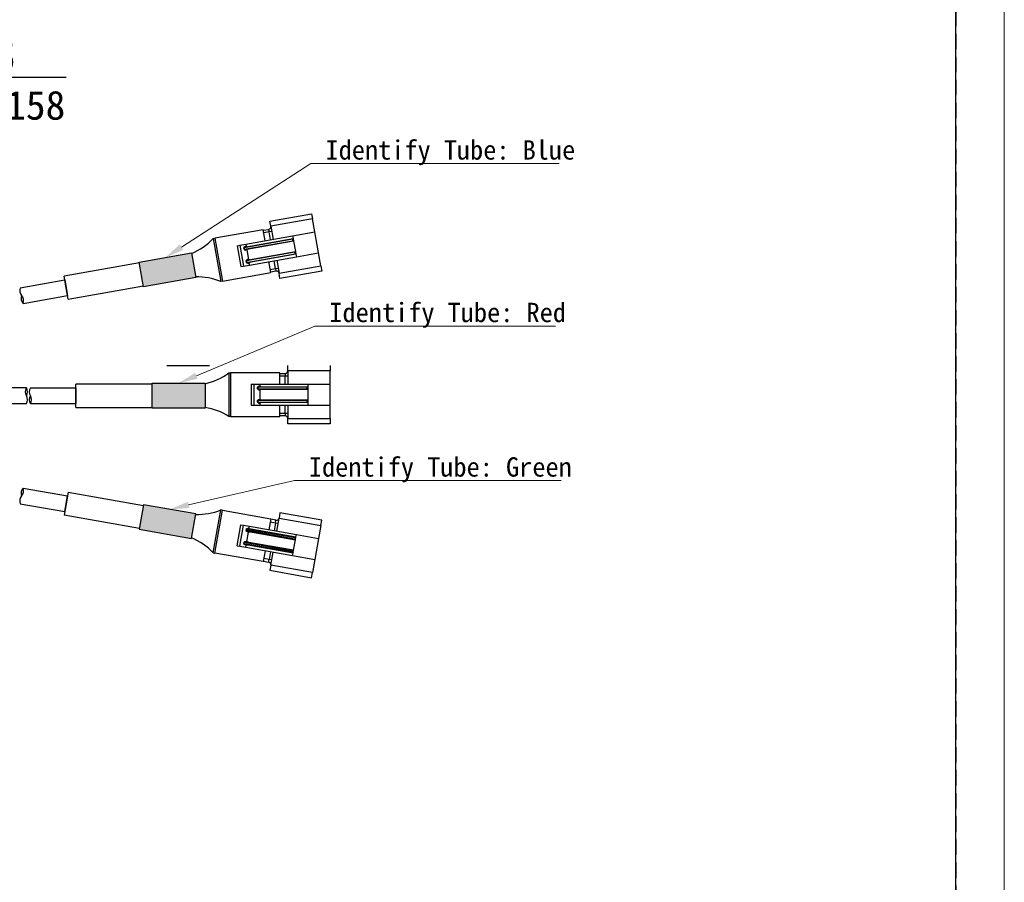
# Model space of a CAD drawing. Header units: millimetres. Extents: x -201 to 202, y 143 to 428.
# Tile 4 of 9: x 100 to 202, y 249 to 338. Entities that reach past the tile are written whole.
import ezdxf
from ezdxf import colors
from ezdxf.entities.mleader import LeaderData, LeaderLine
from ezdxf.math import Vec2, Vec3

# ---------------------------------------------------------------- set-up
doc = ezdxf.new("R2010")
doc.units = ezdxf.units.MM
doc.header["$LTSCALE"] = 0.25
doc.linetypes.add('HIDDEN', pattern=[9.525, 6.35, -3.175])
for name, color, linetype in [('CABLE 3P', 7, 'Continuous'), ('FORM', 7, 'Continuous'), ('Shrink Tube B', 5, 'Continuous'), ('Shrink Tube G', 3, 'Continuous'), ('Shrink Tube R', 1, 'Continuous')]:
    doc.layers.add(name, color=color, linetype=linetype)
doc.layers.add('DIMENSION', color=6, linetype='Continuous', lineweight=9)
doc.layers.add('EMPTY LINE', color=252, linetype='Continuous', lineweight=0, plot=False)
doc.styles.add('VS Standard', font='msgothic.ttc', dxfattribs={"height": 3})

msp = doc.modelspace()

# ---------------------------------------------------------------- hatches: boundary and pattern name
at = {"layer": 'Shrink Tube B'}
msp.add_hatch(color=256, dxfattribs=at).paths.add_polyline_path([(117.3773, 314.3578), (111.9729, 313.4048), (112.4208, 310.8647), (117.8252, 311.8177)])
at = {"layer": 'Shrink Tube G'}
msp.add_hatch(color=256, dxfattribs=at).paths.add_polyline_path([(117.3773, 284.8142), (111.9729, 285.7671), (112.4208, 288.3072), (117.8252, 287.3543)])
at = {"layer": 'Shrink Tube R'}
msp.add_hatch(color=256, dxfattribs=at).paths.add_polyline_path([(118.783, 300.8756), (113.2952, 300.8756), (113.2952, 298.2963), (118.783, 298.2963)])

# ---------------------------------------------------------------- linework, layer by layer
at = {"layer": 'CABLE 3P'}
for p, q in [((125.4889, 317.6548), (129.8124, 318.4172)), ((129.8124, 318.4172), (129.9077, 317.8767)), ((125.5842, 317.1144), (125.4889, 317.6548)), ((129.9077, 317.8767), (125.5842, 317.1144)), ((125.5842, 317.1144), (125.8225, 315.7633)), ((130.146, 316.5256), (129.9077, 317.8767)), ((124.8117, 316.7553), (119.7922, 315.8702)), ((122.9851, 315.263), (127.8491, 316.1206)), ((125.0118, 315.6203), (124.8117, 316.7553)), ((124.8212, 316.7012), (125.3616, 316.7965)), ((125.4093, 316.5263), (124.8689, 316.431)), ((125.3616, 316.7965), (125.4093, 316.5263)), ((125.6795, 316.5739), (125.4093, 316.5263)), ((125.5522, 315.7156), (125.4093, 316.5263)), ((127.8491, 316.1206), (130.146, 316.5256)), ((127.8491, 316.1206), (127.8968, 315.8504)), ((130.5271, 314.3639), (130.146, 316.5256)), ((119.6235, 315.8404), (119.7922, 315.8702)), ((119.6235, 315.8404), (120.4049, 311.4088)), ((119.7922, 315.8702), (120.5736, 311.4386)), ((122.1008, 315.107), (122.371, 315.1547)), ((122.1008, 315.107), (122.482, 312.9453)), ((122.371, 315.1547), (122.9851, 315.263)), ((122.371, 315.1547), (122.7522, 312.9929)), ((122.7958, 314.8952), (122.8183, 314.8992)), ((122.8244, 314.7331), (122.7958, 314.8952)), ((127.8522, 315.7868), (122.8183, 314.8992)), ((122.8183, 314.8992), (123.0446, 314.9948)), ((122.8183, 314.8992), (122.8469, 314.7371)), ((122.8469, 314.7371), (127.8808, 315.6247)), ((122.9851, 315.263), (123.0233, 315.0468)), ((123.0125, 315.0449), (123.0233, 315.0468)), ((123.0233, 315.0468), (123.1625, 315.0156)), ((123.0446, 314.9948), (127.8968, 315.8504)), ((127.9444, 315.5802), (123.0922, 314.7246)), ((127.8522, 315.7868), (127.8968, 315.8504)), ((127.8808, 315.6247), (127.8522, 315.7868)), ((127.8808, 315.6247), (127.9444, 315.5802)), ((127.8968, 315.8504), (127.9444, 315.5802)), ((127.9444, 315.5802), (128.135, 314.4993)), ((122.8244, 314.7331), (122.8469, 314.7371)), ((123.0922, 314.7246), (122.8469, 314.7371)), ((128.0905, 314.4357), (123.0565, 313.5481)), ((123.09, 314.6685), (123.0792, 314.6666)), ((123.0851, 313.386), (128.1191, 314.2736)), ((123.2101, 314.7454), (123.09, 314.6685)), ((123.09, 314.6685), (123.2615, 313.6957)), ((123.2828, 313.6437), (128.135, 314.4993)), ((128.1826, 314.2291), (123.3305, 313.3735)), ((123.3663, 313.1012), (128.2303, 313.9589)), ((128.0905, 314.4357), (128.135, 314.4993)), ((128.1191, 314.2736), (128.0905, 314.4357)), ((128.1191, 314.2736), (128.1826, 314.2291)), ((128.135, 314.4993), (128.1826, 314.2291)), ((128.1826, 314.2291), (128.2303, 313.9589)), ((128.2303, 313.9589), (130.5271, 314.3639)), ((130.7654, 313.0128), (130.5271, 314.3639)), ((111.9872, 313.3237), (104.2049, 311.9515)), ((122.482, 312.9453), (122.7522, 312.9929)), ((122.7522, 312.9929), (123.3663, 313.1012)), ((123.034, 313.5441), (123.0565, 313.5481)), ((123.0626, 313.382), (123.034, 313.5441)), ((123.0565, 313.5481), (123.2828, 313.6437)), ((123.0565, 313.5481), (123.0851, 313.386)), ((123.0626, 313.382), (123.0851, 313.386)), ((123.3305, 313.3735), (123.0851, 313.386)), ((123.2508, 313.6938), (123.2615, 313.6957)), ((123.2615, 313.6957), (123.4007, 313.6645)), ((123.3282, 313.3174), (123.3175, 313.3155)), ((123.4484, 313.3943), (123.3282, 313.3174)), ((123.3282, 313.3174), (123.3663, 313.1012)), ((125.5931, 312.3237), (125.393, 313.4586)), ((126.0764, 312.7432), (125.9334, 313.5539)), ((126.2036, 313.6015), (126.4419, 312.2504)), ((126.4419, 312.2504), (130.7654, 313.0128)), ((130.7654, 313.0128), (130.8607, 312.4723)), ((104.4145, 310.7625), (104.2049, 311.9515)), ((120.5736, 311.4386), (125.5931, 312.3237)), ((125.5359, 312.6479), (126.0764, 312.7432)), ((126.124, 312.473), (125.5836, 312.3777)), ((126.0764, 312.7432), (126.3466, 312.7909)), ((126.0764, 312.7432), (126.124, 312.473)), ((126.5372, 311.71), (126.4419, 312.2504)), ((130.8607, 312.4723), (126.5372, 311.71)), ((99.6591, 310.7599), (104.2716, 311.5732)), ((104.2716, 311.5732), (104.5574, 309.9519)), ((104.6242, 309.5736), (112.4065, 310.9458)), ((120.5736, 311.4386), (120.4049, 311.4088)), ((99.945, 309.1386), (104.5574, 309.9519)), ((104.6242, 309.5736), (104.4145, 310.7625)), ((114.8398, 302.714), (119.2301, 302.714)), ((127.3439, 302.1652), (127.3439, 302.714)), ((131.7341, 302.714), (131.7341, 302.1652)), ((121.2524, 301.9457), (121.4238, 301.9457)), ((121.2524, 301.9457), (121.2524, 297.4457)), ((126.5207, 301.9457), (121.4238, 301.9457)), ((121.4238, 301.9457), (121.4238, 297.4457)), ((126.5207, 300.7933), (126.5207, 301.9457)), ((126.5207, 301.8908), (127.0695, 301.8908)), ((127.0695, 301.8908), (127.0695, 301.6164)), ((127.3439, 302.1652), (127.3439, 300.7933)), ((131.7341, 302.1652), (127.3439, 302.1652)), ((131.7341, 300.7933), (131.7341, 302.1652)), ((105.3928, 299.586), (105.3928, 300.7933)), ((113.2952, 300.7933), (105.3928, 300.7933)), ((123.5648, 300.7933), (123.8392, 300.7933)), ((123.5648, 300.7933), (123.5648, 298.5982)), ((123.8392, 300.7933), (124.4628, 300.7933)), ((123.8392, 300.7933), (123.8392, 298.5982)), ((124.4628, 300.7933), (129.4018, 300.7933)), ((124.4628, 300.7933), (124.4628, 300.5738)), ((127.0695, 301.6164), (126.5207, 301.6164)), ((127.3439, 301.6164), (127.0695, 301.6164)), ((127.0695, 300.7933), (127.0695, 301.6164)), ((129.4018, 300.7933), (131.7341, 300.7933)), ((129.4018, 300.7933), (129.4018, 300.5189)), ((131.7341, 298.5982), (131.7341, 300.7933)), ((100.2949, 300.4091), (77.8942, 300.4091)), ((100.7092, 300.4091), (105.3928, 300.4091)), ((105.3928, 300.4091), (105.3928, 298.7628)), ((124.2124, 300.464), (124.2353, 300.464)), ((124.2124, 300.2994), (124.2124, 300.464)), ((124.2124, 300.2994), (124.2353, 300.2994)), ((124.2353, 300.464), (124.4748, 300.5189)), ((129.3469, 300.464), (124.2353, 300.464)), ((124.2353, 300.464), (124.2353, 300.2994)), ((124.2353, 300.2994), (129.3469, 300.2994)), ((124.4748, 300.2445), (124.2353, 300.2994)), ((124.4519, 300.5738), (124.4628, 300.5738)), ((124.4628, 300.1896), (124.4519, 300.1896)), ((124.4628, 300.5738), (124.5945, 300.5189)), ((124.5945, 300.2445), (124.4628, 300.1896)), ((124.4628, 300.1896), (124.4628, 299.2018)), ((124.4748, 300.5189), (129.4018, 300.5189)), ((129.4018, 300.2445), (124.4748, 300.2445)), ((129.3469, 300.464), (129.4018, 300.5189)), ((129.3469, 300.2994), (129.3469, 300.464)), ((129.3469, 300.2994), (129.4018, 300.2445)), ((129.4018, 300.5189), (129.4018, 300.2445)), ((129.4018, 300.2445), (129.4018, 299.1469)), ((77.8942, 298.7628), (100.2949, 298.7628)), ((100.7092, 298.7628), (105.3928, 298.7628)), ((105.3928, 298.3787), (105.3928, 299.586)), ((123.5648, 298.5982), (123.8392, 298.5982)), ((123.8392, 298.5982), (124.4628, 298.5982)), ((124.2124, 299.0921), (124.2353, 299.0921)), ((124.2124, 298.9274), (124.2124, 299.0921)), ((124.2124, 298.9274), (124.2353, 298.9274)), ((124.2353, 299.0921), (124.4748, 299.1469)), ((129.3469, 299.0921), (124.2353, 299.0921)), ((124.2353, 299.0921), (124.2353, 298.9274)), ((124.2353, 298.9274), (129.3469, 298.9274)), ((124.4748, 298.8726), (124.2353, 298.9274)), ((124.4519, 299.2018), (124.4628, 299.2018)), ((124.4628, 298.8177), (124.4519, 298.8177)), ((124.4628, 299.2018), (124.5945, 299.1469)), ((124.5945, 298.8726), (124.4628, 298.8177)), ((124.4628, 298.8177), (124.4628, 298.5982)), ((124.4628, 298.5982), (129.4018, 298.5982)), ((124.4748, 299.1469), (129.4018, 299.1469)), ((129.4018, 298.8726), (124.4748, 298.8726)), ((126.5207, 297.4457), (126.5207, 298.5982)), ((127.0695, 297.775), (127.0695, 298.5982)), ((127.3439, 298.5982), (127.3439, 297.2262)), ((129.3469, 299.0921), (129.4018, 299.1469)), ((129.3469, 298.9274), (129.3469, 299.0921)), ((129.3469, 298.9274), (129.4018, 298.8726)), ((129.4018, 299.1469), (129.4018, 298.8726)), ((129.4018, 298.8726), (129.4018, 298.5982)), ((129.4018, 298.5982), (131.7341, 298.5982)), ((131.7341, 297.2262), (131.7341, 298.5982)), ((105.3928, 298.3787), (113.2952, 298.3787)), ((126.5207, 297.775), (127.0695, 297.775)), ((127.0695, 297.775), (127.0695, 297.5006)), ((127.0695, 297.775), (127.3439, 297.775)), ((121.4238, 297.4457), (121.2524, 297.4457)), ((121.4238, 297.4457), (126.5207, 297.4457)), ((127.0695, 297.5006), (126.5207, 297.5006)), ((127.3439, 296.6775), (127.3439, 297.2262)), ((127.3439, 297.2262), (131.7341, 297.2262)), ((131.7341, 296.6775), (127.3439, 296.6775)), ((131.7341, 297.2262), (131.7341, 296.6775)), ((99.945, 290.0334), (104.5574, 289.2201)), ((104.6242, 289.5984), (104.4145, 288.4094)), ((104.6242, 289.5984), (112.4065, 288.2261)), ((99.6591, 288.412), (104.2716, 287.5987)), ((104.4145, 288.4094), (104.2049, 287.2204)), ((104.2716, 287.5987), (104.5574, 289.2201)), ((119.6235, 283.3315), (120.4049, 287.7631)), ((119.7922, 283.3017), (120.5736, 287.7334)), ((120.5736, 287.7334), (120.4049, 287.7631)), ((120.5736, 287.7334), (125.5931, 286.8483)), ((126.5372, 287.462), (126.4419, 286.9215)), ((130.8607, 286.6996), (126.5372, 287.462)), ((111.9872, 285.8482), (104.2049, 287.2204)), ((125.5931, 286.8483), (125.393, 285.7134)), ((125.5359, 286.524), (126.0764, 286.4287)), ((126.124, 286.699), (125.5836, 286.7942)), ((126.0764, 286.4287), (125.9334, 285.6181)), ((126.0764, 286.4287), (126.124, 286.699)), ((126.0764, 286.4287), (126.3466, 286.3811)), ((126.2036, 285.5704), (126.4419, 286.9215)), ((126.4419, 286.9215), (130.7654, 286.1592)), ((130.7654, 286.1592), (130.8607, 286.6996)), ((122.1008, 284.0649), (122.482, 286.2267)), ((122.371, 284.0172), (122.7522, 286.179)), ((122.482, 286.2267), (122.7522, 286.179)), ((122.7522, 286.179), (123.3663, 286.0707)), ((123.0626, 285.7899), (123.034, 285.6278)), ((123.034, 285.6278), (123.0565, 285.6238)), ((123.0565, 285.6238), (123.0851, 285.786)), ((128.0905, 284.7362), (123.0565, 285.6238)), ((123.0565, 285.6238), (123.2828, 285.5282)), ((123.0626, 285.7899), (123.0851, 285.786)), ((123.3305, 285.7984), (123.0851, 285.786)), ((123.0851, 285.786), (128.1191, 284.8983)), ((123.09, 284.5034), (123.2615, 285.4762)), ((123.2508, 285.4781), (123.2615, 285.4762)), ((123.2615, 285.4762), (123.4007, 285.5074)), ((123.2828, 285.5282), (128.135, 284.6726)), ((123.3282, 285.8545), (123.3175, 285.8564)), ((123.3282, 285.8545), (123.3663, 286.0707)), ((123.4484, 285.7776), (123.3282, 285.8545)), ((128.1826, 284.9429), (123.3305, 285.7984)), ((123.3663, 286.0707), (128.2303, 285.2131)), ((130.7654, 286.1592), (130.5271, 284.8081)), ((122.8244, 284.4388), (122.7958, 284.2767)), ((122.8183, 284.2727), (122.8469, 284.4349)), ((122.8244, 284.4388), (122.8469, 284.4349)), ((123.0922, 284.4473), (122.8469, 284.4349)), ((122.8469, 284.4349), (127.8808, 283.5472)), ((123.09, 284.5034), (123.0792, 284.5053)), ((123.2101, 284.4265), (123.09, 284.5034)), ((127.9444, 283.5917), (123.0922, 284.4473)), ((127.9444, 283.5917), (128.135, 284.6726)), ((128.1191, 284.8983), (128.0905, 284.7362)), ((128.0905, 284.7362), (128.135, 284.6726)), ((128.1191, 284.8983), (128.1826, 284.9429)), ((128.135, 284.6726), (128.1826, 284.9429)), ((128.1826, 284.9429), (128.2303, 285.2131)), ((128.2303, 285.2131), (130.5271, 284.8081)), ((130.5271, 284.8081), (130.146, 282.6463)), ((119.6235, 283.3315), (119.7922, 283.3017)), ((124.8117, 282.4167), (119.7922, 283.3017)), ((122.1008, 284.0649), (122.371, 284.0172)), ((122.371, 284.0172), (122.9851, 283.909)), ((122.7958, 284.2767), (122.8183, 284.2727)), ((127.8522, 283.3851), (122.8183, 284.2727)), ((122.8183, 284.2727), (123.0446, 284.1771)), ((122.9851, 283.909), (123.0233, 284.1251)), ((122.9851, 283.909), (127.8491, 283.0513)), ((123.0125, 284.127), (123.0233, 284.1251)), ((123.0233, 284.1251), (123.1625, 284.1563)), ((123.0446, 284.1771), (127.8968, 283.3215)), ((125.0118, 283.5516), (124.8117, 282.4167)), ((125.5522, 283.4563), (125.4093, 282.6457)), ((125.5842, 282.0576), (125.8225, 283.4087)), ((127.8491, 283.0513), (127.8968, 283.3215)), ((127.8808, 283.5472), (127.8522, 283.3851)), ((127.8522, 283.3851), (127.8968, 283.3215)), ((127.8808, 283.5472), (127.9444, 283.5917)), ((127.8968, 283.3215), (127.9444, 283.5917)), ((124.8212, 282.4707), (125.3616, 282.3754)), ((125.4093, 282.6457), (124.8689, 282.7409)), ((125.3616, 282.3754), (125.4093, 282.6457)), ((125.6795, 282.598), (125.4093, 282.6457)), ((127.8491, 283.0513), (130.146, 282.6463)), ((130.146, 282.6463), (129.9077, 281.2952)), ((125.5842, 282.0576), (125.4889, 281.5171)), ((125.4889, 281.5171), (129.8124, 280.7548)), ((129.9077, 281.2952), (125.5842, 282.0576)), ((129.8124, 280.7548), (129.9077, 281.2952))]:
    msp.add_line(p, q, dxfattribs=at)
at = {"layer": 'CABLE 3P', "flags": 128}
for points in [[(123.0125, 315.0449), (123.0148, 315.0344), (123.0179, 315.0245), (123.0216, 315.0156), (123.0259, 315.0079), (123.0305, 315.0017), (123.0352, 314.9974), (123.04, 314.9951), (123.0446, 314.9948)], [(123.0792, 314.6666), (123.0778, 314.6772), (123.0773, 314.6876), (123.0777, 314.6973), (123.0791, 314.706), (123.0813, 314.7133), (123.0843, 314.719), (123.088, 314.7228), (123.0922, 314.7246)], [(123.2508, 313.6938), (123.2531, 313.6834), (123.2561, 313.6734), (123.2599, 313.6645), (123.2641, 313.6568), (123.2687, 313.6506), (123.2735, 313.6463), (123.2782, 313.644), (123.2828, 313.6437)], [(123.3175, 313.3155), (123.3161, 313.3261), (123.3155, 313.3365), (123.316, 313.3462), (123.3173, 313.3549), (123.3196, 313.3622), (123.3226, 313.3679), (123.3263, 313.3717), (123.3305, 313.3735)], [(124.4519, 300.5738), (124.4523, 300.5631), (124.4536, 300.5528), (124.4558, 300.5433), (124.4586, 300.535), (124.4621, 300.5281), (124.466, 300.5231), (124.4703, 300.5199), (124.4748, 300.5189)], [(124.4519, 300.1896), (124.4523, 300.2003), (124.4536, 300.2106), (124.4558, 300.2201), (124.4586, 300.2284), (124.4621, 300.2353), (124.466, 300.2403), (124.4703, 300.2435), (124.4748, 300.2445)], [(124.4519, 299.2018), (124.4523, 299.1911), (124.4536, 299.1808), (124.4558, 299.1713), (124.4586, 299.163), (124.4621, 299.1562), (124.466, 299.1511), (124.4703, 299.148), (124.4748, 299.1469)], [(124.4519, 298.8177), (124.4523, 298.8284), (124.4536, 298.8387), (124.4558, 298.8482), (124.4586, 298.8565), (124.4621, 298.8633), (124.466, 298.8684), (124.4703, 298.8715), (124.4748, 298.8726)], [(123.2508, 285.4781), (123.2531, 285.4886), (123.2561, 285.4985), (123.2599, 285.5075), (123.2641, 285.5152), (123.2687, 285.5213), (123.2735, 285.5256), (123.2782, 285.5279), (123.2828, 285.5282)], [(123.3175, 285.8564), (123.3161, 285.8458), (123.3155, 285.8354), (123.316, 285.8257), (123.3173, 285.8171), (123.3196, 285.8097), (123.3226, 285.8041), (123.3263, 285.8002), (123.3305, 285.7984)], [(123.0792, 284.5053), (123.0778, 284.4947), (123.0773, 284.4844), (123.0777, 284.4746), (123.0791, 284.466), (123.0813, 284.4586), (123.0843, 284.453), (123.088, 284.4491), (123.0922, 284.4473)], [(123.0125, 284.127), (123.0148, 284.1375), (123.0179, 284.1474), (123.0216, 284.1564), (123.0259, 284.1641), (123.0305, 284.1702), (123.0352, 284.1745), (123.04, 284.1768), (123.0446, 284.1771)]]:
    msp.add_lwpolyline(points, dxfattribs=at)
at = {"layer": 'CABLE 3P'}
for centre, radius, start, end in [((125.314, 317.0667), 0.2744, 280, 10), ((114.856, 320.3833), 6.5853, 292.601547, 316.382256), ((117.9746, 305.2883), 6.5853, 68.343882, 91.383512), ((126.1716, 312.2028), 0.2744, 10, 100), ((100.3791, 310.4689), 0.7766, 157.994617, 222.005383), ((100.522, 309.6583), 0.7766, 157.994617, 222.005383), ((99.225, 309.4296), 0.7766, 337.994617, 42.005383), ((117.3462, 307.2474), 6.5853, 282.601547, 306.382256), ((127.0695, 302.1652), 0.2744, 270, 0), ((100.9534, 299.9976), 0.7766, 147.994617, 212.005383), ((99.6364, 299.9976), 0.7766, 327.994617, 32.005383), ((101.3677, 299.9976), 0.7766, 147.994617, 212.005383), ((99.6364, 299.1744), 0.7766, 327.994617, 32.005383), ((101.3677, 299.1744), 0.7766, 147.994617, 212.005383), ((100.0506, 299.1744), 0.7766, 327.994617, 32.005383), ((117.7963, 291.8402), 6.5853, 58.343882, 81.383512), ((127.0695, 297.2262), 0.2744, 0, 90), ((100.522, 289.5137), 0.7766, 137.994617, 202.005383), ((99.225, 289.7424), 0.7766, 317.994617, 22.005383), ((100.3791, 288.703), 0.7766, 137.994617, 202.005383), ((117.9746, 293.8836), 6.5853, 268.616488, 291.656118), ((126.1716, 286.9692), 0.2744, 260, 350), ((114.856, 278.7887), 6.5853, 43.617744, 67.398453), ((125.314, 282.1052), 0.2744, 350, 80)]:
    msp.add_arc(centre, radius, start, end, dxfattribs=at)
for centre, major_axis, start_param, end_param in [((123.0316, 314.9368), (0.2358, 0.0416), 1.57079633, 3.14159265), ((123.0602, 314.7747), (0.2358, 0.0416), 3.14159265, 4.71238898), ((123.2698, 313.5857), (0.2358, 0.0416), 1.57079633, 3.14159265), ((123.2984, 313.4236), (0.2358, 0.0416), 3.14159265, 4.71238898), ((124.4519, 300.464), (0.2395, 0), 1.57079633, 3.14159265), ((124.4519, 300.2994), (0.2395, 0), 3.14159265, 4.71238898), ((124.4519, 299.0921), (0.2395, 0), 1.57079633, 3.14159265), ((124.4519, 298.9274), (0.2395, 0), 3.14159265, 4.71238898)]:
    msp.add_ellipse(centre, major_axis=major_axis, ratio=0.45834925, start_param=start_param, end_param=end_param, dxfattribs=at)
at = {"layer": 'CABLE 3P', "extrusion": (0, 0, -1)}
for centre, start_param, end_param in [((123.2698, 285.5862), 1.57079633, 3.14159265), ((123.2984, 285.7483), 3.14159265, 4.71238898), ((123.0602, 284.3972), 3.14159265, 4.71238898), ((123.0316, 284.2351), 1.57079633, 3.14159265)]:
    msp.add_ellipse(centre, major_axis=(0.2358, -0.0416), ratio=0.45834925, start_param=start_param, end_param=end_param, dxfattribs=at)
at = {"layer": 'EMPTY LINE'}
msp.add_line((201.5, 142.75), (201.5, 427.75), dxfattribs=at)
at = {"layer": 'FORM', "linetype": 'HIDDEN'}
msp.add_lwpolyline([(-196.5, 422.75), (196.5, 422.75), (196.5, 147.75), (-196.5, 147.75)], close=True, dxfattribs=at)
at = {"layer": 'FORM'}
msp.add_lwpolyline([(-196.5, 422.75), (-196.5, 147.75), (-78.5, 147.75), (-78.5, 159.75), (16.5, 159.75), (16.5, 177.25), (196.5, 177.25), (196.5, 422.75), (-196.5, 422.75)], close=True, dxfattribs=at)
at = {"layer": 'Shrink Tube B'}
msp.add_lwpolyline([(112.4208, 310.8647), (111.9729, 313.4048), (117.3773, 314.3578), (117.8252, 311.8177)], close=True, dxfattribs=at)
at = {"layer": 'Shrink Tube G'}
msp.add_lwpolyline([(112.4208, 288.3072), (111.9729, 285.7671), (117.3773, 284.8142), (117.8252, 287.3543)], close=True, dxfattribs=at)
at = {"layer": 'Shrink Tube R'}
msp.add_lwpolyline([(113.2952, 298.2963), (113.2952, 300.8756), (118.783, 300.8756), (118.783, 298.2963)], close=True, dxfattribs=at)

# ---------------------------------------------------------------- leaders
at = {"layer": 'DIMENSION'}
ml = msp.add_multileader_mtext('Standard', dxfattribs=at)
ml.set_content('4-M4xDP5\\PP.C.D.φ158', color=256, style='VS Standard')
ml.set_leader_properties()
ml.build(insert=Vec2(0, 0))
ml.multileader.update_dxf_attribs({"text_left_attachment_type": 6, "text_right_attachment_type": 6, "dogleg_length": 1, "arrow_head_size": 3})
ctx = ml.context
ctx.base_point, ctx.char_height, ctx.arrow_head_size, ctx.landing_gap_size, ctx.plane_origin = Vec3(81.8497, 332.5477), 3, 3, 1, Vec3(-143.7037, 139.0166)
ctx.left_attachment, ctx.right_attachment = 6, 6
notes = []
notes.append((ctx, [(0, (1, 1, 0), (80.8497, 332.5477), (1, 0), 1, [(0, [(69.8347, 327.5167)], 0, [])])]))
ctx.mtext.insert = Vec3(82.8497, 336.1477)
ml = msp.add_multileader_mtext('Standard', dxfattribs=at)
ml.set_content('Identify Tube: Blue', color=256, style='VS Standard')
ml.set_leader_properties(color=256, linetype='ByLayer', lineweight=-1)
ml.build(insert=Vec2(0, 0))
ml.multileader.update_dxf_attribs({"has_dogleg": 0, "text_left_attachment_type": 6, "text_right_attachment_type": 6, "dogleg_length": 0.36, "arrow_head_size": 2})
ctx = ml.context
ctx.base_point, ctx.char_height, ctx.arrow_head_size, ctx.landing_gap_size, ctx.plane_origin = Vec3(127.1431, 331.2507), 2, 2, 1.5, Vec3(218.7772, 327.7079)
ctx.left_attachment, ctx.right_attachment = 6, 6
notes.append((ctx, [(0, (1, 1, 0), (129.3841, 323.6173), (1, 0), 0.36, [(0, [(114.6751, 313.8813)], 0, [])])]))
ctx.mtext.insert, ctx.mtext.flow_direction = Vec3(131.2441, 326.0173), 5
ml = msp.add_multileader_mtext('Standard', dxfattribs=at)
ml.set_content('Identify Tube: Red', color=256, style='VS Standard')
ml.set_leader_properties(color=256, linetype='ByLayer', lineweight=-1)
ml.build(insert=Vec2(0, 0))
ml.multileader.update_dxf_attribs({"has_dogleg": 0, "text_left_attachment_type": 6, "text_right_attachment_type": 6, "dogleg_length": 0.36, "arrow_head_size": 2})
ctx = ml.context
ctx.base_point, ctx.char_height, ctx.arrow_head_size, ctx.landing_gap_size, ctx.plane_origin = Vec3(130.1428, 306.7986), 2, 2, 1.5, Vec3(245.8904, 324.5321)
ctx.left_attachment, ctx.right_attachment = 6, 6
notes.append((ctx, [(0, (1, 1, 0), (129.7828, 306.7986), (1, 0), 0.36, [(0, [(116.0391, 300.8756)], 0, [])])]))
ctx.mtext.insert, ctx.mtext.flow_direction = Vec3(131.6428, 309.1986), 5
ml = msp.add_multileader_mtext('Standard', dxfattribs=at)
ml.set_content('Identify Tube: Green', color=256, style='VS Standard')
ml.set_leader_properties(color=256, linetype='ByLayer', lineweight=-1)
ml.build(insert=Vec2(0, 0))
ml.multileader.update_dxf_attribs({"has_dogleg": 0, "text_left_attachment_type": 6, "text_right_attachment_type": 6, "dogleg_length": 0.36, "arrow_head_size": 2})
ctx = ml.context
ctx.base_point, ctx.char_height, ctx.arrow_head_size, ctx.landing_gap_size, ctx.plane_origin = Vec3(104.1812, 244.341), 2, 2, 1.5, Vec3(208.4914, 310.1085)
ctx.left_attachment, ctx.right_attachment = 6, 6
notes.append((ctx, [(0, (1, 1, 0), (127.6625, 290.8139), (1, 0), 0.36, [(0, [(115.123, 287.8307)], 0, [])])]))
ctx.mtext.insert, ctx.mtext.flow_direction = Vec3(129.5225, 293.2139), 5
for ctx, leaders in notes:
    for number, flags, end, landing, length, lines in leaders:
        leader = LeaderData()
        leader.index, (leader.has_last_leader_line, leader.has_dogleg_vector, leader.attachment_direction) = number, flags
        leader.last_leader_point, leader.dogleg_vector, leader.dogleg_length = Vec3(end), Vec3(landing), length
        for number, points, colour, breaks in lines:
            line = LeaderLine()
            line.index, line.vertices, line.color, line.breaks = number, Vec3.list(points), colors.encode_raw_color(colour), breaks
            leader.lines.append(line)
        ctx.leaders.append(leader)

doc.saveas('drawing.dxf')
